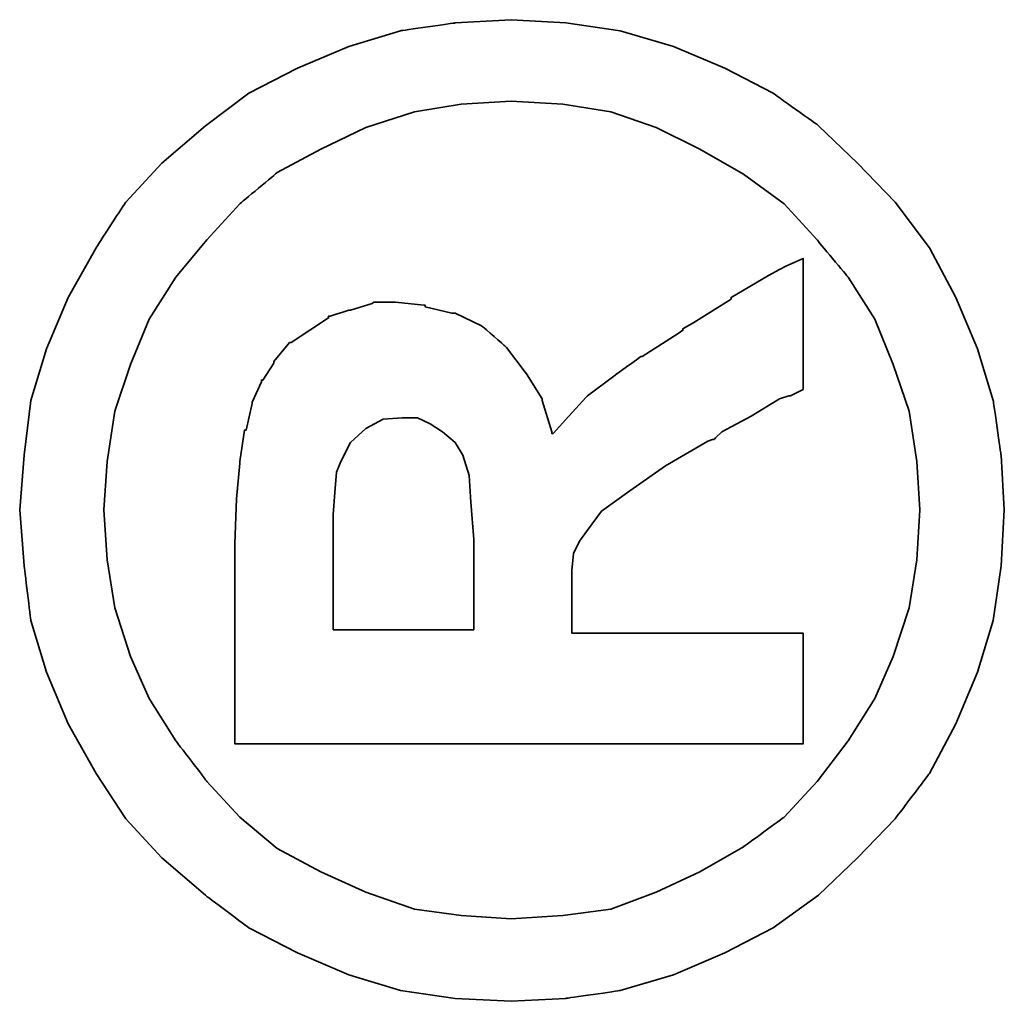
# Model space of a CAD drawing. Header units: millimetres. Extents: x 29 to 179, y 53 to 127.
# Tile 48 of 52: x 122.235 to 122.674, y 102.412 to 102.85. Entities that reach past the tile are written whole.
import ezdxf

# ---------------------------------------------------------------- set-up
doc = ezdxf.new("R2010")
doc.units = ezdxf.units.MM
doc.layers.add('DIM', color=4, linetype='CONTINUOUS')
doc.layers.add('layer 1', color=7, linetype='CONTINUOUS')

# ---------------------------------------------------------------- blocks, each defined once
blk = doc.blocks.new('TBI MOTION logo(完整正式版)')
at = {"layer": 'layer 1', "color": 22, "lineweight": 35}
for points, knots in [([(81.20634, 4.98624), (81.20634, 4.98624), (81.18649, 5.32862), (81.18649, 5.32862), (81.18649, 5.32862), (81.18649, 5.32862), (81.13886, 5.66206), (81.13886, 5.66206), (81.13886, 5.66206), (81.13886, 5.66206), (81.04359, 5.97764), (81.04359, 5.97764), (81.04359, 5.97764), (81.04359, 5.97764), (80.91061, 6.29124), (80.91061, 6.29124), (80.91061, 6.29124), (80.91061, 6.29124), (80.75778, 6.58697), (80.75778, 6.58697), (80.75778, 6.58697), (80.75778, 6.58697), (80.5593, 6.85294), (80.5593, 6.85294), (80.5593, 6.85294), (80.5593, 6.85294), (80.33105, 7.1189), (80.33105, 7.1189), (80.33105, 7.1189), (80.33105, 7.1189), (80.09287, 7.33921), (80.09287, 7.33921), (80.09287, 7.33921), (80.09287, 7.33921), (79.815, 7.51982), (79.815, 7.51982), (79.815, 7.51982), (79.815, 7.51982), (79.51133, 7.69051), (79.51133, 7.69051), (79.51133, 7.69051), (79.51133, 7.69051), (79.19773, 7.8235), (79.19773, 7.8235), (79.19773, 7.8235), (79.19773, 7.8235), (78.88215, 7.91877), (78.88215, 7.91877), (78.88215, 7.91877), (78.88215, 7.91877), (78.54871, 7.95846), (78.54871, 7.95846), (78.54871, 7.95846), (78.54871, 7.95846), (78.21526, 7.98625), (78.21526, 7.98625), (78.21526, 7.98625), (78.21526, 7.98625), (77.87388, 7.95846), (77.87388, 7.95846), (77.87388, 7.95846), (77.87388, 7.95846), (77.54044, 7.91877), (77.54044, 7.91877), (77.54044, 7.91877), (77.54044, 7.91877), (77.22485, 7.8235), (77.22485, 7.8235), (77.22485, 7.8235), (77.22485, 7.8235), (76.91027, 7.69051), (76.91027, 7.69051), (76.91027, 7.69051), (76.91027, 7.69051), (76.6056, 7.51982), (76.6056, 7.51982), (76.6056, 7.51982), (76.6056, 7.51982), (76.32972, 7.33921), (76.32972, 7.33921), (76.32972, 7.33921), (76.32972, 7.33921), (76.09154, 7.1189), (76.09154, 7.1189), (76.09154, 7.1189), (76.09154, 7.1189), (75.86329, 6.85294), (75.86329, 6.85294), (75.86329, 6.85294), (75.86329, 6.85294), (75.66382, 6.58697), (75.66382, 6.58697), (75.66382, 6.58697), (75.66382, 6.58697), (75.51099, 6.29124), (75.51099, 6.29124), (75.51099, 6.29124), (75.51099, 6.29124), (75.37702, 5.97764), (75.37702, 5.97764), (75.37702, 5.97764), (75.37702, 5.97764), (75.28175, 5.66206), (75.28175, 5.66206), (75.28175, 5.66206), (75.28175, 5.66206), (75.23411, 5.32862), (75.23411, 5.32862), (75.23411, 5.32862), (75.23411, 5.32862), (75.21625, 4.98624), (75.21625, 4.98624), (75.21625, 4.98624), (75.21625, 4.98624), (75.23411, 4.6528), (75.23411, 4.6528), (75.23411, 4.6528), (75.23411, 4.6528), (75.28175, 4.32035), (75.28175, 4.32035), (75.28175, 4.32035), (75.28175, 4.32035), (75.37702, 3.99583), (75.37702, 3.99583), (75.37702, 3.99583), (75.37702, 3.99583), (75.51099, 3.68224), (75.51099, 3.68224), (75.51099, 3.68224), (75.51099, 3.68224), (75.66382, 3.38749), (75.66382, 3.38749), (75.66382, 3.38749), (75.66382, 3.38749), (75.86329, 3.10963), (75.86329, 3.10963), (75.86329, 3.10963), (75.86329, 3.10963), (76.09154, 2.87145), (76.09154, 2.87145), (76.09154, 2.87145), (76.09154, 2.87145), (76.32972, 2.6432), (76.32972, 2.6432), (76.32972, 2.6432), (76.32972, 2.6432), (76.6056, 2.43381), (76.6056, 2.43381), (76.6056, 2.43381), (76.6056, 2.43381), (76.91027, 2.27205), (76.91027, 2.27205), (76.91027, 2.27205), (76.91027, 2.27205), (77.22485, 2.13906), (77.22485, 2.13906), (77.22485, 2.13906), (77.22485, 2.13906), (77.54044, 2.0438), (77.54044, 2.0438), (77.54044, 2.0438), (77.54044, 2.0438), (77.87388, 1.99616), (77.87388, 1.99616), (77.87388, 1.99616), (77.87388, 1.99616), (78.21526, 1.97631), (78.21526, 1.97631), (78.21526, 1.97631), (78.21526, 1.97631), (78.54871, 1.99616), (78.54871, 1.99616), (78.54871, 1.99616), (78.54871, 1.99616), (78.88215, 2.0438), (78.88215, 2.0438), (78.88215, 2.0438), (78.88215, 2.0438), (79.19773, 2.13906), (79.19773, 2.13906), (79.19773, 2.13906), (79.19773, 2.13906), (79.51133, 2.27205), (79.51133, 2.27205), (79.51133, 2.27205), (79.51133, 2.27205), (79.815, 2.43381), (79.815, 2.43381), (79.815, 2.43381), (79.815, 2.43381), (80.09287, 2.6432), (80.09287, 2.6432), (80.09287, 2.6432), (80.09287, 2.6432), (80.33105, 2.87145), (80.33105, 2.87145), (80.33105, 2.87145), (80.33105, 2.87145), (80.5593, 3.10963), (80.5593, 3.10963), (80.5593, 3.10963), (80.5593, 3.10963), (80.75778, 3.38749), (80.75778, 3.38749), (80.75778, 3.38749), (80.75778, 3.38749), (80.91061, 3.68224), (80.91061, 3.68224), (80.91061, 3.68224), (80.91061, 3.68224), (81.04359, 3.99583), (81.04359, 3.99583), (81.04359, 3.99583), (81.04359, 3.99583), (81.13886, 4.32035), (81.13886, 4.32035), (81.13886, 4.32035), (81.13886, 4.32035), (81.18649, 4.6528), (81.18649, 4.6528), (81.18649, 4.6528), (81.18649, 4.6528), (81.20634, 4.98624), (81.20634, 4.98624)], [0, 0, 0, 0, 0.0178571, 0.0178571, 0.0178571, 0.0178572, 0.0357143, 0.0357143, 0.0357143, 0.0357143, 0.0535714, 0.0535714, 0.0535714, 0.0535714, 0.0714286, 0.0714286, 0.0714286, 0.0714286, 0.0892857, 0.0892857, 0.0892857, 0.0892857, 0.1071429, 0.1071429, 0.1071429, 0.1071429, 0.125, 0.125, 0.125, 0.125, 0.1428571, 0.1428571, 0.1428571, 0.1428572, 0.1607143, 0.1607143, 0.1607143, 0.1607143, 0.1785714, 0.1785714, 0.1785714, 0.1785714, 0.1964286, 0.1964286, 0.1964286, 0.1964286, 0.2142857, 0.2142857, 0.2142857, 0.2142857, 0.2321429, 0.2321429, 0.2321429, 0.2321429, 0.25, 0.25, 0.25, 0.25, 0.2678571, 0.2678571, 0.2678571, 0.2678572, 0.2857143, 0.2857143, 0.2857143, 0.2857143, 0.3035714, 0.3035714, 0.3035714, 0.3035714, 0.3214286, 0.3214286, 0.3214286, 0.3214286, 0.3392857, 0.3392857, 0.3392857, 0.3392857, 0.3571429, 0.3571429, 0.3571429, 0.3571429, 0.375, 0.375, 0.375, 0.375, 0.3928571, 0.3928571, 0.3928571, 0.3928572, 0.4107143, 0.4107143, 0.4107143, 0.4107143, 0.4285714, 0.4285714, 0.4285714, 0.4285714, 0.4464286, 0.4464286, 0.4464286, 0.4464286, 0.4642857, 0.4642857, 0.4642857, 0.4642857, 0.4821429, 0.4821429, 0.4821429, 0.4821429, 0.5, 0.5, 0.5, 0.5, 0.5178571, 0.5178571, 0.5178571, 0.5178572, 0.5357143, 0.5357143, 0.5357143, 0.5357143, 0.5535714, 0.5535714, 0.5535714, 0.5535714, 0.5714286, 0.5714286, 0.5714286, 0.5714286, 0.5892857, 0.5892857, 0.5892857, 0.5892857, 0.6071429, 0.6071429, 0.6071429, 0.6071429, 0.625, 0.625, 0.625, 0.625, 0.6428571, 0.6428571, 0.6428571, 0.6428572, 0.6607143, 0.6607143, 0.6607143, 0.6607143, 0.6785714, 0.6785714, 0.6785714, 0.6785714, 0.6964286, 0.6964286, 0.6964286, 0.6964286, 0.7142857, 0.7142857, 0.7142857, 0.7142857, 0.7321429, 0.7321429, 0.7321429, 0.7321429, 0.75, 0.75, 0.75, 0.75, 0.7678571, 0.7678571, 0.7678571, 0.7678572, 0.7857143, 0.7857143, 0.7857143, 0.7857143, 0.8035714, 0.8035714, 0.8035714, 0.8035714, 0.8214286, 0.8214286, 0.8214286, 0.8214286, 0.8392857, 0.8392857, 0.8392857, 0.8392857, 0.8571429, 0.8571429, 0.8571429, 0.8571429, 0.875, 0.875, 0.875, 0.875, 0.8928571, 0.8928571, 0.8928571, 0.8928572, 0.9107143, 0.9107143, 0.9107143, 0.9107143, 0.9285714, 0.9285714, 0.9285714, 0.9285714, 0.9464286, 0.9464286, 0.9464286, 0.9464286, 0.9642857, 0.9642857, 0.9642857, 0.9642857, 0.9821429, 0.9821429, 0.9821429, 0.9821429, 1, 1, 1, 1]), ([(80.71014, 4.98624), (80.71014, 4.98624), (80.69129, 5.29091), (80.69129, 5.29091), (80.69129, 5.29091), (80.69129, 5.29091), (80.64464, 5.57672), (80.64464, 5.57672), (80.64464, 5.57672), (80.64464, 5.57672), (80.54937, 5.87245), (80.54937, 5.87245), (80.54937, 5.87245), (80.54937, 5.87245), (80.41639, 6.14833), (80.41639, 6.14833), (80.41639, 6.14833), (80.41639, 6.14833), (80.27349, 6.41429), (80.27349, 6.41429), (80.27349, 6.41429), (80.27349, 6.41429), (80.08295, 6.64255), (80.08295, 6.64255), (80.08295, 6.64255), (80.08295, 6.64255), (79.86264, 6.84301), (79.86264, 6.84301), (79.86264, 6.84301), (79.86264, 6.84301), (79.63439, 7.03355), (79.63439, 7.03355), (79.63439, 7.03355), (79.63439, 7.03355), (79.37835, 7.1963), (79.37835, 7.1963), (79.37835, 7.1963), (79.37835, 7.1963), (79.10246, 7.30944), (79.10246, 7.30944), (79.10246, 7.30944), (79.10246, 7.30944), (78.81665, 7.40471), (78.81665, 7.40471), (78.81665, 7.40471), (78.81665, 7.40471), (78.511, 7.45234), (78.511, 7.45234), (78.511, 7.45234), (78.511, 7.45234), (78.21526, 7.47219), (78.21526, 7.47219), (78.21526, 7.47219), (78.21526, 7.47219), (77.9106, 7.45234), (77.9106, 7.45234), (77.9106, 7.45234), (77.9106, 7.45234), (77.61685, 7.40471), (77.61685, 7.40471), (77.61685, 7.40471), (77.61685, 7.40471), (77.32012, 7.30944), (77.32012, 7.30944), (77.32012, 7.30944), (77.32012, 7.30944), (77.06309, 7.1963), (77.06309, 7.1963), (77.06309, 7.1963), (77.06309, 7.1963), (76.80606, 7.03355), (76.80606, 7.03355), (76.80606, 7.03355), (76.80606, 7.03355), (76.55797, 6.84301), (76.55797, 6.84301), (76.55797, 6.84301), (76.55797, 6.84301), (76.34063, 6.64255), (76.34063, 6.64255), (76.34063, 6.64255), (76.34063, 6.64255), (76.1491, 6.41429), (76.1491, 6.41429), (76.1491, 6.41429), (76.1491, 6.41429), (76.0062, 6.14833), (76.0062, 6.14833), (76.0062, 6.14833), (76.0062, 6.14833), (75.88314, 5.87245), (75.88314, 5.87245), (75.88314, 5.87245), (75.88314, 5.87245), (75.77794, 5.57672), (75.77794, 5.57672), (75.77794, 5.57672), (75.77794, 5.57672), (75.73924, 5.29091), (75.73924, 5.29091), (75.73924, 5.29091), (75.73924, 5.29091), (75.72039, 4.98624), (75.72039, 4.98624), (75.72039, 4.98624), (75.72039, 4.98624), (75.73924, 4.67165), (75.73924, 4.67165), (75.73924, 4.67165), (75.73924, 4.67165), (75.77794, 4.37791), (75.77794, 4.37791), (75.77794, 4.37791), (75.77794, 4.37791), (75.88314, 4.10102), (75.88314, 4.10102), (75.88314, 4.10102), (75.88314, 4.10102), (76.0062, 3.83407), (76.0062, 3.83407), (76.0062, 3.83407), (76.0062, 3.83407), (76.15902, 3.56811), (76.15902, 3.56811), (76.15902, 3.56811), (76.15902, 3.56811), (76.34063, 3.32001), (76.34063, 3.32001), (76.34063, 3.32001), (76.34063, 3.32001), (76.55797, 3.11955), (76.55797, 3.11955), (76.55797, 3.11955), (76.55797, 3.11955), (76.80606, 2.92901), (76.80606, 2.92901), (76.80606, 2.92901), (76.80606, 2.92901), (77.06309, 2.76725), (77.06309, 2.76725), (77.06309, 2.76725), (77.06309, 2.76725), (77.32012, 2.65412), (77.32012, 2.65412), (77.32012, 2.65412), (77.32012, 2.65412), (77.61685, 2.55786), (77.61685, 2.55786), (77.61685, 2.55786), (77.61685, 2.55786), (77.9106, 2.51022), (77.9106, 2.51022), (77.9106, 2.51022), (77.9106, 2.51022), (78.21526, 2.49137), (78.21526, 2.49137), (78.21526, 2.49137), (78.21526, 2.49137), (78.511, 2.51022), (78.511, 2.51022), (78.511, 2.51022), (78.511, 2.51022), (78.81665, 2.55786), (78.81665, 2.55786), (78.81665, 2.55786), (78.81665, 2.55786), (79.10246, 2.65412), (79.10246, 2.65412), (79.10246, 2.65412), (79.10246, 2.65412), (79.37835, 2.76725), (79.37835, 2.76725), (79.37835, 2.76725), (79.37835, 2.76725), (79.63439, 2.92901), (79.63439, 2.92901), (79.63439, 2.92901), (79.63439, 2.92901), (79.86264, 3.11955), (79.86264, 3.11955), (79.86264, 3.11955), (79.86264, 3.11955), (80.08295, 3.32001), (80.08295, 3.32001), (80.08295, 3.32001), (80.08295, 3.32001), (80.26356, 3.56811), (80.26356, 3.56811), (80.26356, 3.56811), (80.26356, 3.56811), (80.41639, 3.83407), (80.41639, 3.83407), (80.41639, 3.83407), (80.41639, 3.83407), (80.54937, 4.10102), (80.54937, 4.10102), (80.54937, 4.10102), (80.54937, 4.10102), (80.64464, 4.37791), (80.64464, 4.37791), (80.64464, 4.37791), (80.64464, 4.37791), (80.69129, 4.67165), (80.69129, 4.67165), (80.69129, 4.67165), (80.69129, 4.67165), (80.71014, 4.98624), (80.71014, 4.98624)], [0, 0, 0, 0, 0.0192308, 0.0192308, 0.0192308, 0.0192308, 0.0384615, 0.0384615, 0.0384615, 0.0384615, 0.0576923, 0.0576923, 0.0576923, 0.0576923, 0.0769231, 0.0769231, 0.0769231, 0.0769231, 0.0961538, 0.0961538, 0.0961538, 0.0961539, 0.1153846, 0.1153846, 0.1153846, 0.1153846, 0.1346154, 0.1346154, 0.1346154, 0.1346154, 0.1538462, 0.1538462, 0.1538462, 0.1538462, 0.1730769, 0.1730769, 0.1730769, 0.1730769, 0.1923077, 0.1923077, 0.1923077, 0.1923077, 0.2115385, 0.2115385, 0.2115385, 0.2115385, 0.2307692, 0.2307692, 0.2307692, 0.2307692, 0.25, 0.25, 0.25, 0.25, 0.2692308, 0.2692308, 0.2692308, 0.2692308, 0.2884615, 0.2884615, 0.2884615, 0.2884615, 0.3076923, 0.3076923, 0.3076923, 0.3076923, 0.3269231, 0.3269231, 0.3269231, 0.3269231, 0.3461538, 0.3461538, 0.3461538, 0.3461539, 0.3653846, 0.3653846, 0.3653846, 0.3653846, 0.3846154, 0.3846154, 0.3846154, 0.3846154, 0.4038462, 0.4038462, 0.4038462, 0.4038462, 0.4230769, 0.4230769, 0.4230769, 0.4230769, 0.4423077, 0.4423077, 0.4423077, 0.4423077, 0.4615385, 0.4615385, 0.4615385, 0.4615385, 0.4807692, 0.4807692, 0.4807692, 0.4807692, 0.5, 0.5, 0.5, 0.5, 0.5192308, 0.5192308, 0.5192308, 0.5192308, 0.5384615, 0.5384615, 0.5384615, 0.5384615, 0.5576923, 0.5576923, 0.5576923, 0.5576923, 0.5769231, 0.5769231, 0.5769231, 0.5769231, 0.5961538, 0.5961538, 0.5961538, 0.5961539, 0.6153846, 0.6153846, 0.6153846, 0.6153846, 0.6346154, 0.6346154, 0.6346154, 0.6346154, 0.6538462, 0.6538462, 0.6538462, 0.6538462, 0.6730769, 0.6730769, 0.6730769, 0.6730769, 0.6923077, 0.6923077, 0.6923077, 0.6923077, 0.7115385, 0.7115385, 0.7115385, 0.7115385, 0.7307692, 0.7307692, 0.7307692, 0.7307692, 0.75, 0.75, 0.75, 0.75, 0.7692308, 0.7692308, 0.7692308, 0.7692308, 0.7884615, 0.7884615, 0.7884615, 0.7884615, 0.8076923, 0.8076923, 0.8076923, 0.8076923, 0.8269231, 0.8269231, 0.8269231, 0.8269231, 0.8461538, 0.8461538, 0.8461538, 0.8461539, 0.8653846, 0.8653846, 0.8653846, 0.8653846, 0.8846154, 0.8846154, 0.8846154, 0.8846154, 0.9038462, 0.9038462, 0.9038462, 0.9038462, 0.9230769, 0.9230769, 0.9230769, 0.9230769, 0.9423077, 0.9423077, 0.9423077, 0.9423077, 0.9615385, 0.9615385, 0.9615385, 0.9615385, 0.9807692, 0.9807692, 0.9807692, 0.9807692, 1, 1, 1, 1]), ([(76.78721, 3.2823), (76.78721, 3.2823), (76.78721, 3.32001), (76.78721, 3.32001), (76.78721, 3.32001), (76.78721, 3.32001), (76.78721, 3.42422), (76.78721, 3.42422), (76.78721, 3.42422), (76.78721, 3.42422), (76.78721, 3.59689), (76.78721, 3.59689), (76.78721, 3.59689), (76.78721, 3.59689), (76.78721, 3.80529), (76.78721, 3.80529), (76.78721, 3.80529), (76.78721, 3.80529), (76.78721, 4.0524), (76.78721, 4.0524), (76.78721, 4.0524), (76.78721, 4.0524), (76.78721, 4.32035), (76.78721, 4.32035), (76.78721, 4.32035), (76.78721, 4.32035), (76.78721, 4.92868), (76.78721, 4.92868), (76.78721, 4.92868), (76.78721, 4.92868), (76.78721, 5.53801), (76.78721, 5.53801), (76.78721, 5.53801), (76.78721, 5.53801), (76.78721, 5.82482), (76.78721, 5.82482), (76.78721, 5.82482), (76.78721, 5.82482), (76.78721, 6.07291), (76.78721, 6.07291), (76.78721, 6.07291), (76.78721, 6.07291), (76.78721, 6.30017), (76.78721, 6.30017), (76.78721, 6.30017), (76.78721, 6.30017), (76.78721, 6.45399), (76.78721, 6.45399), (76.78721, 6.45399), (76.78721, 6.45399), (76.78721, 6.5572), (76.78721, 6.5572), (76.78721, 6.5572), (76.78721, 6.5572), (76.78721, 6.59689), (76.78721, 6.59689), (76.78721, 6.59689), (76.78721, 6.59689), (76.78721, 6.67232), (76.78721, 6.67232), (76.78721, 6.67232), (76.78721, 6.67232), (76.8537, 6.67232), (76.8537, 6.67232), (76.8537, 6.67232), (76.8537, 6.67232), (76.87355, 6.67232), (76.87355, 6.67232), (76.87355, 6.67232), (76.87355, 6.67232), (76.91027, 6.67232), (76.91027, 6.67232), (76.91027, 6.67232), (76.91027, 6.67232), (77.04424, 6.67232), (77.04424, 6.67232), (77.04424, 6.67232), (77.04424, 6.67232), (77.22485, 6.67232), (77.22485, 6.67232), (77.22485, 6.67232), (77.22485, 6.67232), (77.43524, 6.67232), (77.43524, 6.67232), (77.43524, 6.67232), (77.43524, 6.67232), (77.65357, 6.67232), (77.65357, 6.67232), (77.65357, 6.67232), (77.65357, 6.67232), (77.82625, 6.67232), (77.82625, 6.67232), (77.82625, 6.67232), (77.82625, 6.67232), (77.94037, 6.67232), (77.94037, 6.67232), (77.94037, 6.67232), (77.94037, 6.67232), (77.97709, 6.67232), (77.97709, 6.67232), (77.97709, 6.67232), (77.97709, 6.67232), (77.99694, 6.67232), (77.99694, 6.67232), (77.99694, 6.67232), (77.99694, 6.67232), (78.00686, 6.67232), (78.00686, 6.67232), (78.00686, 6.67232), (78.00686, 6.67232), (78.28275, 6.6624), (78.28275, 6.6624), (78.28275, 6.6624), (78.28275, 6.6624), (78.50107, 6.64255), (78.50107, 6.64255), (78.50107, 6.64255), (78.50107, 6.64255), (78.511, 6.64255), (78.511, 6.64255), (78.511, 6.64255), (78.511, 6.64255), (78.70154, 6.61476), (78.70154, 6.61476), (78.70154, 6.61476), (78.70154, 6.61476), (78.70154, 6.60483), (78.70154, 6.60483), (78.70154, 6.60483), (78.70154, 6.60483), (78.86429, 6.56713), (78.86429, 6.56713), (78.86429, 6.56713), (78.86429, 6.56713), (78.87223, 6.56713), (78.87223, 6.56713), (78.87223, 6.56713), (78.87223, 6.56713), (78.99727, 6.51056), (78.99727, 6.51056), (78.99727, 6.51056), (78.99727, 6.51056), (79.00719, 6.51056), (79.00719, 6.51056), (79.00719, 6.51056), (79.00719, 6.51056), (79.00719, 6.50162), (79.00719, 6.50162), (79.00719, 6.50162), (79.00719, 6.50162), (79.1104, 6.43415), (79.1104, 6.43415), (79.1104, 6.43415), (79.1104, 6.43415), (79.12132, 6.43415), (79.12132, 6.43415), (79.12132, 6.43415), (79.12132, 6.43415), (79.22552, 6.34781), (79.22552, 6.34781), (79.22552, 6.34781), (79.22552, 6.34781), (79.23544, 6.33888), (79.23544, 6.33888), (79.23544, 6.33888), (79.23544, 6.33888), (79.23544, 6.32895), (79.23544, 6.32895), (79.23544, 6.32895), (79.23544, 6.32895), (79.31087, 6.21483), (79.31087, 6.21483), (79.31087, 6.21483), (79.31087, 6.21483), (79.38629, 6.1007), (79.38629, 6.1007), (79.38629, 6.1007), (79.38629, 6.1007), (79.3972, 6.1007), (79.3972, 6.1007), (79.3972, 6.1007), (79.3972, 6.1007), (79.3972, 6.09078), (79.3972, 6.09078), (79.3972, 6.09078), (79.3972, 6.09078), (79.43392, 5.97764), (79.43392, 5.97764), (79.43392, 5.97764), (79.43392, 5.97764), (79.43392, 5.96772), (79.43392, 5.96772), (79.43392, 5.96772), (79.43392, 5.96772), (79.47362, 5.83474), (79.47362, 5.83474), (79.47362, 5.83474), (79.47362, 5.83474), (79.48156, 5.82482), (79.48156, 5.82482), (79.48156, 5.82482), (79.48156, 5.82482), (79.48156, 5.69977), (79.48156, 5.69977), (79.48156, 5.69977), (79.48156, 5.69977), (79.48156, 5.69183), (79.48156, 5.69183), (79.48156, 5.69183), (79.48156, 5.69183), (79.4637, 5.51915), (79.4637, 5.51915), (79.4637, 5.51915), (79.4637, 5.51915), (79.4637, 5.51122), (79.4637, 5.51122), (79.4637, 5.51122), (79.4637, 5.51122), (79.45377, 5.51122), (79.45377, 5.51122), (79.45377, 5.51122), (79.45377, 5.51122), (79.41507, 5.34847), (79.41507, 5.34847), (79.41507, 5.34847), (79.41507, 5.34847), (79.41507, 5.33854), (79.41507, 5.33854), (79.41507, 5.33854), (79.41507, 5.33854), (79.41507, 5.32862), (79.41507, 5.32862), (79.41507, 5.32862), (79.41507, 5.32862), (79.33865, 5.16785), (79.33865, 5.16785), (79.33865, 5.16785), (79.33865, 5.16785), (79.33071, 5.15693), (79.33071, 5.15693), (79.33071, 5.15693), (79.33071, 5.15693), (79.2156, 5.02495), (79.2156, 5.02495), (79.2156, 5.02495), (79.2156, 5.02495), (79.20567, 5.01502), (79.20567, 5.01502), (79.20567, 5.01502), (79.20567, 5.01502), (79.05483, 4.89991), (79.05483, 4.89991), (79.05483, 4.89991), (79.05483, 4.89991), (79.04491, 4.89197), (79.04491, 4.89197), (79.04491, 4.89197), (79.04491, 4.89197), (78.89208, 4.7967), (78.89208, 4.7967), (78.89208, 4.7967), (78.89208, 4.7967), (78.88215, 4.7967), (78.88215, 4.7967), (78.88215, 4.7967), (78.88215, 4.7967), (78.69161, 4.73913), (78.69161, 4.73913), (78.69161, 4.73913), (78.69161, 4.73913), (78.68169, 4.73913), (78.68169, 4.73913), (78.68169, 4.73913), (78.68169, 4.73913), (78.68169, 4.72921), (78.68169, 4.72921), (78.68169, 4.72921), (78.68169, 4.72921), (78.78688, 4.63394), (78.78688, 4.63394), (78.78688, 4.63394), (78.78688, 4.63394), (78.902, 4.52875), (78.902, 4.52875), (78.902, 4.52875), (78.902, 4.52875), (78.91093, 4.52081), (78.91093, 4.52081), (78.91093, 4.52081), (78.91093, 4.52081), (79.02506, 4.36798), (79.02506, 4.36798), (79.02506, 4.36798), (79.02506, 4.36798), (79.1501, 4.1953), (79.1501, 4.1953), (79.1501, 4.1953), (79.1501, 4.1953), (79.1501, 4.18736), (79.1501, 4.18736), (79.1501, 4.18736), (79.1501, 4.18736), (79.29201, 3.96705), (79.29201, 3.96705), (79.29201, 3.96705), (79.29201, 3.96705), (79.31087, 3.93828), (79.31087, 3.93828), (79.31087, 3.93828), (79.31087, 3.93828), (79.32079, 3.93828), (79.32079, 3.93828), (79.32079, 3.93828), (79.32079, 3.93828), (79.3585, 3.87178), (79.3585, 3.87178), (79.3585, 3.87178), (79.3585, 3.87178), (79.50141, 3.64353), (79.50141, 3.64353), (79.50141, 3.64353), (79.50141, 3.64353), (79.51133, 3.64353), (79.51133, 3.64353), (79.51133, 3.64353), (79.51133, 3.64353), (79.64431, 3.41528), (79.64431, 3.41528), (79.64431, 3.41528), (79.64431, 3.41528), (79.68202, 3.3478), (79.68202, 3.3478), (79.68202, 3.3478), (79.68202, 3.3478), (79.70187, 3.31009), (79.70187, 3.31009), (79.70187, 3.31009), (79.70187, 3.31009), (79.7495, 3.2049), (79.7495, 3.2049), (79.7495, 3.2049), (79.7495, 3.2049), (79.64431, 3.2049), (79.64431, 3.2049), (79.64431, 3.2049), (79.64431, 3.2049), (79.62546, 3.2049), (79.62546, 3.2049), (79.62546, 3.2049), (79.62546, 3.2049), (79.53912, 3.2049), (79.53912, 3.2049), (79.53912, 3.2049), (79.53912, 3.2049), (79.31087, 3.2049), (79.31087, 3.2049), (79.31087, 3.2049), (79.31087, 3.2049), (79.08262, 3.2049), (79.08262, 3.2049), (79.08262, 3.2049), (79.08262, 3.2049), (79.00719, 3.2049), (79.00719, 3.2049), (79.00719, 3.2049), (79.00719, 3.2049), (78.98735, 3.2049), (78.98735, 3.2049), (78.98735, 3.2049), (78.98735, 3.2049), (78.94964, 3.2049), (78.94964, 3.2049), (78.94964, 3.2049), (78.94964, 3.2049), (78.92979, 3.24459), (78.92979, 3.24459), (78.92979, 3.24459), (78.92979, 3.24459), (78.91093, 3.2823), (78.91093, 3.2823), (78.91093, 3.2823), (78.91093, 3.2823), (78.91093, 3.29223), (78.91093, 3.29223), (78.91093, 3.29223), (78.91093, 3.29223), (78.89208, 3.3478), (78.89208, 3.3478), (78.89208, 3.3478), (78.89208, 3.3478), (78.78688, 3.52048), (78.78688, 3.52048), (78.78688, 3.52048), (78.78688, 3.52048), (78.69161, 3.7001), (78.69161, 3.7001), (78.69161, 3.7001), (78.69161, 3.7001), (78.6539, 3.7388), (78.6539, 3.7388), (78.6539, 3.7388), (78.6539, 3.7388), (78.64398, 3.74873), (78.64398, 3.74873), (78.64398, 3.74873), (78.64398, 3.74873), (78.64398, 3.75766), (78.64398, 3.75766), (78.64398, 3.75766), (78.64398, 3.75766), (78.63405, 3.78644), (78.63405, 3.78644), (78.63405, 3.78644), (78.63405, 3.78644), (78.48321, 4.04347), (78.48321, 4.04347), (78.48321, 4.04347), (78.48321, 4.04347), (78.33038, 4.2618), (78.33038, 4.2618), (78.33038, 4.2618), (78.33038, 4.2618), (78.20732, 4.43447), (78.20732, 4.43447), (78.20732, 4.43447), (78.20732, 4.43447), (78.09221, 4.52081), (78.09221, 4.52081), (78.09221, 4.52081), (78.09221, 4.52081), (78.02472, 4.56845), (78.02472, 4.56845), (78.02472, 4.56845), (78.02472, 4.56845), (77.9493, 4.60616), (77.9493, 4.60616), (77.9493, 4.60616), (77.9493, 4.60616), (77.8451, 4.61608), (77.8451, 4.61608), (77.8451, 4.61608), (77.8451, 4.61608), (77.71113, 4.61608), (77.71113, 4.61608), (77.71113, 4.61608), (77.71113, 4.61608), (77.69128, 4.61608), (77.69128, 4.61608), (77.69128, 4.61608), (77.69128, 4.61608), (77.67342, 4.61608), (77.67342, 4.61608), (77.67342, 4.61608), (77.67342, 4.61608), (77.5583, 4.61608), (77.5583, 4.61608), (77.5583, 4.61608), (77.5583, 4.61608), (77.46303, 4.61608), (77.46303, 4.61608), (77.46303, 4.61608), (77.46303, 4.61608), (77.46303, 4.54761), (77.46303, 4.54761), (77.46303, 4.54761), (77.46303, 4.54761), (77.46303, 4.47318), (77.46303, 4.47318), (77.46303, 4.47318), (77.46303, 4.47318), (77.46303, 4.24294), (77.46303, 4.24294), (77.46303, 4.24294), (77.46303, 4.24294), (77.46303, 3.99583), (77.46303, 3.99583), (77.46303, 3.99583), (77.46303, 3.99583), (77.46303, 3.72888), (77.46303, 3.72888), (77.46303, 3.72888), (77.46303, 3.72888), (77.46303, 3.51055), (77.46303, 3.51055), (77.46303, 3.51055), (77.46303, 3.51055), (77.46303, 3.42422), (77.46303, 3.42422), (77.46303, 3.42422), (77.46303, 3.42422), (77.46303, 3.35773), (77.46303, 3.35773), (77.46303, 3.35773), (77.46303, 3.35773), (77.46303, 3.30017), (77.46303, 3.30017), (77.46303, 3.30017), (77.46303, 3.30017), (77.46303, 3.2823), (77.46303, 3.2823), (77.46303, 3.2823), (77.46303, 3.2823), (77.46303, 3.2049), (77.46303, 3.2049), (77.46303, 3.2049), (77.46303, 3.2049), (77.39753, 3.2049), (77.39753, 3.2049), (77.39753, 3.2049), (77.39753, 3.2049), (77.37768, 3.2049), (77.37768, 3.2049), (77.37768, 3.2049), (77.37768, 3.2049), (77.32012, 3.2049), (77.32012, 3.2049), (77.32012, 3.2049), (77.32012, 3.2049), (77.12165, 3.2049), (77.12165, 3.2049), (77.12165, 3.2049), (77.12165, 3.2049), (76.94897, 3.2049), (76.94897, 3.2049), (76.94897, 3.2049), (76.94897, 3.2049), (76.8924, 3.2049), (76.8924, 3.2049), (76.8924, 3.2049), (76.8924, 3.2049), (76.8537, 3.2049), (76.8537, 3.2049), (76.8537, 3.2049), (76.8537, 3.2049), (76.78721, 3.2049), (76.78721, 3.2049), (76.78721, 3.2049), (76.78721, 3.2049), (76.78721, 3.2823), (76.78721, 3.2823)], [0, 0, 0, 0, 0.0074074, 0.0074074, 0.0074074, 0.0074074, 0.0148148, 0.0148148, 0.0148148, 0.0148148, 0.0222222, 0.0222222, 0.0222222, 0.0222222, 0.0296296, 0.0296296, 0.0296296, 0.0296296, 0.037037, 0.037037, 0.037037, 0.037037, 0.0444444, 0.0444444, 0.0444444, 0.0444445, 0.0518519, 0.0518519, 0.0518519, 0.0518519, 0.0592593, 0.0592593, 0.0592593, 0.0592593, 0.0666667, 0.0666667, 0.0666667, 0.0666667, 0.0740741, 0.0740741, 0.0740741, 0.0740741, 0.0814815, 0.0814815, 0.0814815, 0.0814815, 0.0888889, 0.0888889, 0.0888889, 0.0888889, 0.0962963, 0.0962963, 0.0962963, 0.0962963, 0.1037037, 0.1037037, 0.1037037, 0.1037037, 0.1111111, 0.1111111, 0.1111111, 0.1111111, 0.1185185, 0.1185185, 0.1185185, 0.1185185, 0.1259259, 0.1259259, 0.1259259, 0.1259259, 0.1333333, 0.1333333, 0.1333333, 0.1333333, 0.1407407, 0.1407407, 0.1407407, 0.1407408, 0.1481481, 0.1481481, 0.1481481, 0.1481482, 0.1555556, 0.1555556, 0.1555556, 0.1555556, 0.162963, 0.162963, 0.162963, 0.162963, 0.1703704, 0.1703704, 0.1703704, 0.1703704, 0.1777778, 0.1777778, 0.1777778, 0.1777778, 0.1851852, 0.1851852, 0.1851852, 0.1851852, 0.1925926, 0.1925926, 0.1925926, 0.1925926, 0.2, 0.2, 0.2, 0.2, 0.2074074, 0.2074074, 0.2074074, 0.2074074, 0.2148148, 0.2148148, 0.2148148, 0.2148148, 0.2222222, 0.2222222, 0.2222222, 0.2222222, 0.2296296, 0.2296296, 0.2296296, 0.2296296, 0.237037, 0.237037, 0.237037, 0.237037, 0.2444444, 0.2444444, 0.2444444, 0.2444445, 0.2518519, 0.2518519, 0.2518519, 0.2518519, 0.2592593, 0.2592593, 0.2592593, 0.2592593, 0.2666667, 0.2666667, 0.2666667, 0.2666667, 0.2740741, 0.2740741, 0.2740741, 0.2740741, 0.2814815, 0.2814815, 0.2814815, 0.2814815, 0.2888889, 0.2888889, 0.2888889, 0.2888889, 0.2962963, 0.2962963, 0.2962963, 0.2962963, 0.3037037, 0.3037037, 0.3037037, 0.3037037, 0.3111111, 0.3111111, 0.3111111, 0.3111111, 0.3185185, 0.3185185, 0.3185185, 0.3185185, 0.3259259, 0.3259259, 0.3259259, 0.3259259, 0.3333333, 0.3333333, 0.3333333, 0.3333333, 0.3407407, 0.3407407, 0.3407407, 0.3407408, 0.3481481, 0.3481481, 0.3481481, 0.3481482, 0.3555556, 0.3555556, 0.3555556, 0.3555556, 0.362963, 0.362963, 0.362963, 0.362963, 0.3703704, 0.3703704, 0.3703704, 0.3703704, 0.3777778, 0.3777778, 0.3777778, 0.3777778, 0.3851852, 0.3851852, 0.3851852, 0.3851852, 0.3925926, 0.3925926, 0.3925926, 0.3925926, 0.4, 0.4, 0.4, 0.4, 0.4074074, 0.4074074, 0.4074074, 0.4074074, 0.4148148, 0.4148148, 0.4148148, 0.4148148, 0.4222222, 0.4222222, 0.4222222, 0.4222222, 0.4296296, 0.4296296, 0.4296296, 0.4296296, 0.437037, 0.437037, 0.437037, 0.437037, 0.4444444, 0.4444444, 0.4444444, 0.4444445, 0.4518519, 0.4518519, 0.4518519, 0.4518519, 0.4592593, 0.4592593, 0.4592593, 0.4592593, 0.4666667, 0.4666667, 0.4666667, 0.4666667, 0.4740741, 0.4740741, 0.4740741, 0.4740741, 0.4814815, 0.4814815, 0.4814815, 0.4814815, 0.4888889, 0.4888889, 0.4888889, 0.4888889, 0.4962963, 0.4962963, 0.4962963, 0.4962963, 0.5037037, 0.5037037, 0.5037037, 0.5037037, 0.5111111, 0.5111111, 0.5111111, 0.5111111, 0.5185185, 0.5185185, 0.5185185, 0.5185185, 0.5259259, 0.5259259, 0.5259259, 0.5259259, 0.5333333, 0.5333333, 0.5333333, 0.5333333, 0.5407407, 0.5407407, 0.5407407, 0.5407408, 0.5481481, 0.5481481, 0.5481481, 0.5481482, 0.5555556, 0.5555556, 0.5555556, 0.5555556, 0.562963, 0.562963, 0.562963, 0.562963, 0.5703704, 0.5703704, 0.5703704, 0.5703704, 0.5777778, 0.5777778, 0.5777778, 0.5777778, 0.5851852, 0.5851852, 0.5851852, 0.5851852, 0.5925926, 0.5925926, 0.5925926, 0.5925926, 0.6, 0.6, 0.6, 0.6, 0.6074074, 0.6074074, 0.6074074, 0.6074074, 0.6148148, 0.6148148, 0.6148148, 0.6148148, 0.6222222, 0.6222222, 0.6222222, 0.6222222, 0.6296296, 0.6296296, 0.6296296, 0.6296296, 0.637037, 0.637037, 0.637037, 0.637037, 0.6444444, 0.6444444, 0.6444444, 0.6444445, 0.6518519, 0.6518519, 0.6518519, 0.6518519, 0.6592593, 0.6592593, 0.6592593, 0.6592593, 0.6666667, 0.6666667, 0.6666667, 0.6666667, 0.6740741, 0.6740741, 0.6740741, 0.6740741, 0.6814815, 0.6814815, 0.6814815, 0.6814815, 0.6888889, 0.6888889, 0.6888889, 0.6888889, 0.6962963, 0.6962963, 0.6962963, 0.6962963, 0.7037037, 0.7037037, 0.7037037, 0.7037037, 0.7111111, 0.7111111, 0.7111111, 0.7111111, 0.7185185, 0.7185185, 0.7185185, 0.7185185, 0.7259259, 0.7259259, 0.7259259, 0.7259259, 0.7333333, 0.7333333, 0.7333333, 0.7333333, 0.7407407, 0.7407407, 0.7407407, 0.7407408, 0.7481481, 0.7481481, 0.7481481, 0.7481482, 0.7555556, 0.7555556, 0.7555556, 0.7555556, 0.762963, 0.762963, 0.762963, 0.762963, 0.7703704, 0.7703704, 0.7703704, 0.7703704, 0.7777778, 0.7777778, 0.7777778, 0.7777778, 0.7851852, 0.7851852, 0.7851852, 0.7851852, 0.7925926, 0.7925926, 0.7925926, 0.7925926, 0.8, 0.8, 0.8, 0.8, 0.8074074, 0.8074074, 0.8074074, 0.8074074, 0.8148148, 0.8148148, 0.8148148, 0.8148148, 0.8222222, 0.8222222, 0.8222222, 0.8222222, 0.8296296, 0.8296296, 0.8296296, 0.8296296, 0.837037, 0.837037, 0.837037, 0.837037, 0.8444444, 0.8444444, 0.8444444, 0.8444445, 0.8518519, 0.8518519, 0.8518519, 0.8518519, 0.8592593, 0.8592593, 0.8592593, 0.8592593, 0.8666667, 0.8666667, 0.8666667, 0.8666667, 0.8740741, 0.8740741, 0.8740741, 0.8740741, 0.8814815, 0.8814815, 0.8814815, 0.8814815, 0.8888889, 0.8888889, 0.8888889, 0.8888889, 0.8962963, 0.8962963, 0.8962963, 0.8962963, 0.9037037, 0.9037037, 0.9037037, 0.9037037, 0.9111111, 0.9111111, 0.9111111, 0.9111111, 0.9185185, 0.9185185, 0.9185185, 0.9185185, 0.9259259, 0.9259259, 0.9259259, 0.9259259, 0.9333333, 0.9333333, 0.9333333, 0.9333333, 0.9407407, 0.9407407, 0.9407407, 0.9407408, 0.9481481, 0.9481481, 0.9481481, 0.9481482, 0.9555556, 0.9555556, 0.9555556, 0.9555556, 0.962963, 0.962963, 0.962963, 0.962963, 0.9703704, 0.9703704, 0.9703704, 0.9703704, 0.9777778, 0.9777778, 0.9777778, 0.9777778, 0.9851852, 0.9851852, 0.9851852, 0.9851852, 0.9925926, 0.9925926, 0.9925926, 0.9925926, 1, 1, 1, 1]), ([(77.48288, 6.07291), (77.48288, 6.07291), (77.48288, 5.99551), (77.48288, 5.99551), (77.48288, 5.99551), (77.48288, 5.99551), (77.48288, 5.82482), (77.48288, 5.82482), (77.48288, 5.82482), (77.48288, 5.82482), (77.48288, 5.63328), (77.48288, 5.63328), (77.48288, 5.63328), (77.48288, 5.63328), (77.48288, 5.46358), (77.48288, 5.46358), (77.48288, 5.46358), (77.48288, 5.46358), (77.48288, 5.29091), (77.48288, 5.29091), (77.48288, 5.29091), (77.48288, 5.29091), (77.48288, 5.21449), (77.48288, 5.21449), (77.48288, 5.21449), (77.48288, 5.21449), (77.50074, 5.21449), (77.50074, 5.21449), (77.50074, 5.21449), (77.50074, 5.21449), (77.71113, 5.21449), (77.71113, 5.21449), (77.71113, 5.21449), (77.71113, 5.21449), (77.94037, 5.21449), (77.94037, 5.21449), (77.94037, 5.21449), (77.94037, 5.21449), (78.01579, 5.21449), (78.01579, 5.21449), (78.01579, 5.21449), (78.01579, 5.21449), (78.03465, 5.21449), (78.03465, 5.21449), (78.03465, 5.21449), (78.03465, 5.21449), (78.2629, 5.23335), (78.2629, 5.23335), (78.2629, 5.23335), (78.2629, 5.23335), (78.42565, 5.24327), (78.42565, 5.24327), (78.42565, 5.24327), (78.42565, 5.24327), (78.54871, 5.28098), (78.54871, 5.28098), (78.54871, 5.28098), (78.54871, 5.28098), (78.62611, 5.32862), (78.62611, 5.32862), (78.62611, 5.32862), (78.62611, 5.32862), (78.69161, 5.40503), (78.69161, 5.40503), (78.69161, 5.40503), (78.69161, 5.40503), (78.73925, 5.48145), (78.73925, 5.48145), (78.73925, 5.48145), (78.73925, 5.48145), (78.77696, 5.55885), (78.77696, 5.55885), (78.77696, 5.55885), (78.77696, 5.55885), (78.77696, 5.65214), (78.77696, 5.65214), (78.77696, 5.65214), (78.77696, 5.65214), (78.76902, 5.76726), (78.76902, 5.76726), (78.76902, 5.76726), (78.76902, 5.76726), (78.71146, 5.87245), (78.71146, 5.87245), (78.71146, 5.87245), (78.71146, 5.87245), (78.62611, 5.96772), (78.62611, 5.96772), (78.62611, 5.96772), (78.62611, 5.96772), (78.511, 6.02528), (78.511, 6.02528), (78.511, 6.02528), (78.511, 6.02528), (78.44451, 6.05306), (78.44451, 6.05306), (78.44451, 6.05306), (78.44451, 6.05306), (78.32046, 6.06299), (78.32046, 6.06299), (78.32046, 6.06299), (78.32046, 6.06299), (78.18748, 6.07291), (78.18748, 6.07291), (78.18748, 6.07291), (78.18748, 6.07291), (77.99694, 6.07291), (77.99694, 6.07291), (77.99694, 6.07291), (77.99694, 6.07291), (77.97709, 6.07291), (77.97709, 6.07291), (77.97709, 6.07291), (77.97709, 6.07291), (77.90167, 6.07291), (77.90167, 6.07291), (77.90167, 6.07291), (77.90167, 6.07291), (77.69128, 6.07291), (77.69128, 6.07291), (77.69128, 6.07291), (77.69128, 6.07291), (77.50074, 6.07291), (77.50074, 6.07291), (77.50074, 6.07291), (77.50074, 6.07291), (77.48288, 6.07291), (77.48288, 6.07291)], [0, 0, 0, 0, 0.03125, 0.03125, 0.03125, 0.03125, 0.0625, 0.0625, 0.0625, 0.0625, 0.09375, 0.09375, 0.09375, 0.09375, 0.125, 0.125, 0.125, 0.125, 0.15625, 0.15625, 0.15625, 0.15625, 0.1875, 0.1875, 0.1875, 0.1875, 0.21875, 0.21875, 0.21875, 0.21875, 0.25, 0.25, 0.25, 0.25, 0.28125, 0.28125, 0.28125, 0.28125, 0.3125, 0.3125, 0.3125, 0.3125, 0.34375, 0.34375, 0.34375, 0.34375, 0.375, 0.375, 0.375, 0.375, 0.40625, 0.40625, 0.40625, 0.40625, 0.4375, 0.4375, 0.4375, 0.4375, 0.46875, 0.46875, 0.46875, 0.46875, 0.5, 0.5, 0.5, 0.5, 0.53125, 0.53125, 0.53125, 0.53125, 0.5625, 0.5625, 0.5625, 0.5625, 0.59375, 0.59375, 0.59375, 0.59375, 0.625, 0.625, 0.625, 0.625, 0.65625, 0.65625, 0.65625, 0.65625, 0.6875, 0.6875, 0.6875, 0.6875, 0.71875, 0.71875, 0.71875, 0.71875, 0.75, 0.75, 0.75, 0.75, 0.78125, 0.78125, 0.78125, 0.78125, 0.8125, 0.8125, 0.8125, 0.8125, 0.84375, 0.84375, 0.84375, 0.84375, 0.875, 0.875, 0.875, 0.875, 0.90625, 0.90625, 0.90625, 0.90625, 0.9375, 0.9375, 0.9375, 0.9375, 0.96875, 0.96875, 0.96875, 0.96875, 1, 1, 1, 1])]:
    blk.add_open_spline(points, degree=3, knots=knots, dxfattribs=at)

msp = doc.modelspace()

# ---------------------------------------------------------------- block references
at = {"layer": 'DIM', "color": 7, "xscale": 0.0729737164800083, "yscale": 0.0729737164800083, "zscale": 0.0729737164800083, "rotation": 90}
msp.add_blockref('TBI MOTION logo(完整正式版)', (122.81799, 96.92364), dxfattribs=at)

doc.saveas('drawing.dxf')
